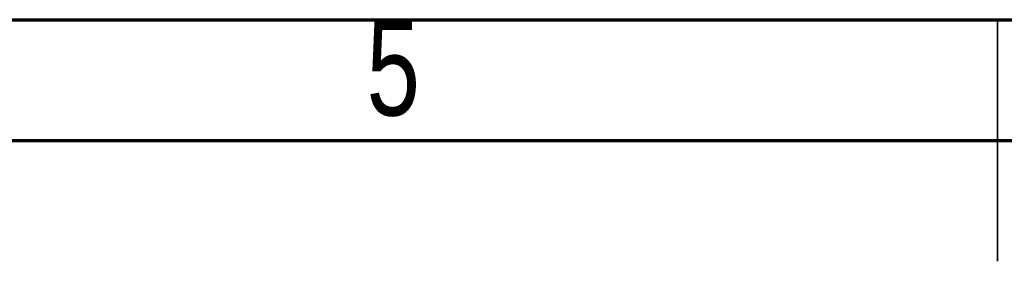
# Model space of a CAD drawing. Header units: millimetres. Extents: x 15 to 415, y 5 to 292.
# Tile 22 of 30: x 174 to 215, y 282 to 292. Entities that reach past the tile are written whole.
import ezdxf

# ---------------------------------------------------------------- set-up
doc = ezdxf.new("R2010")
doc.units = ezdxf.units.MM
doc.styles.add('SLDTEXTSTYLE0', font='TXT', dxfattribs={"width": 0.75})

msp = doc.modelspace()

# ---------------------------------------------------------------- linework, layer by layer
at = {"color": 7, "linetype": 'Continuous', "lineweight": 70}
for p, q in [((15, 292), (415, 292)), ((20, 287), (410, 287))]:
    msp.add_line(p, q, dxfattribs=at)
at = {"color": 7, "linetype": 'Continuous', "lineweight": 35}
for p, q in [((215, 292), (215, 282)), ((215, 287), (215, 292))]:
    msp.add_line(p, q, dxfattribs=at)

# ---------------------------------------------------------------- texts
at = {"color": 7, "linetype": 'Continuous', "lineweight": 0, "insert": (189.96, 292.01), "char_height": 3.9688, "attachment_point": 2, "style": 'SLDTEXTSTYLE0'}
msp.add_mtext('5', dxfattribs=at)

doc.saveas('drawing.dxf')
